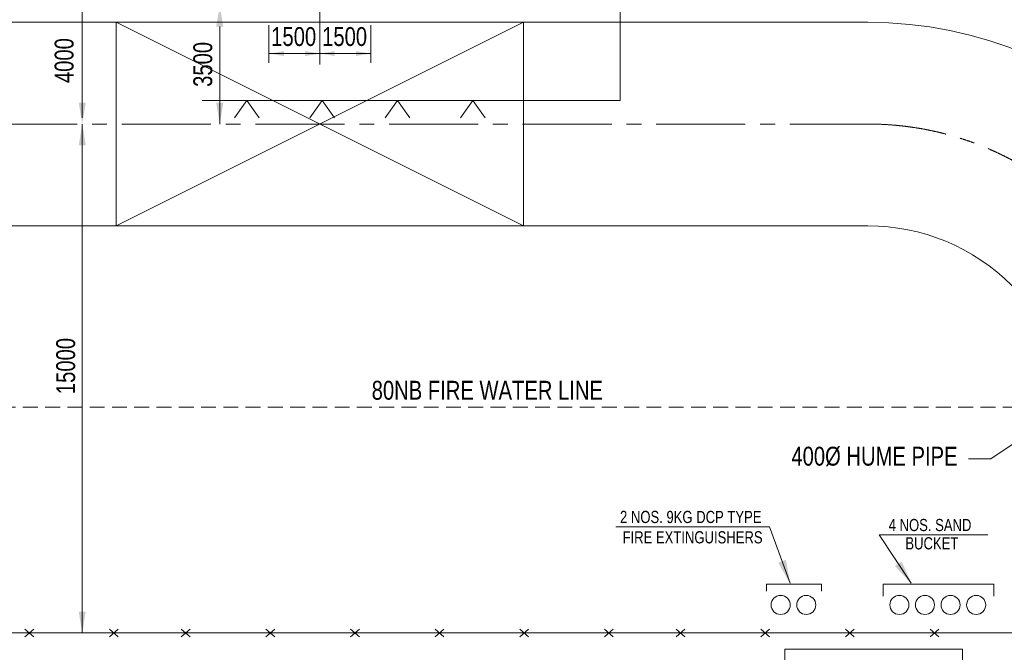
# Model space of a CAD drawing. Header units: millimetres. Extents: x 675887 to 845087, y 647781 to 767581.
# Tile 3 of 16: x 709050 to 738067, y 690575 to 709224. Entities that reach past the tile are written whole.
import ezdxf

# ---------------------------------------------------------------- set-up
doc = ezdxf.new("R2010")
doc.units = ezdxf.units.MM
doc.header["$LTSCALE"] = 3500
doc.header["$MEASUREMENT"] = 0
doc.linetypes.add('CENTER2', pattern=[1.125, 0.75, -0.125, 0.125, -0.125])
doc.linetypes.add('HIDDEN2', pattern=[0.1875, 0.125, -0.0625])
for name, color, linetype, lineweight in [('P1', 2, 'Continuous', 30), ('PPPP', 7, 'Continuous', 30), ('text', 3, 'Continuous', 25)]:
    doc.layers.add(name, color=color, linetype=linetype, lineweight=lineweight)
doc.styles.add('DIM', font='txt', dxfattribs={"width": 0.8})

msp = doc.modelspace()

# ---------------------------------------------------------------- linework, layer by layer
at = {"linetype": 'CENTER2', "lineweight": 15}
for p, q in [((717897.189331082, 707900.7882572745), (717897.189331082, 718947.2882572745)), ((700247.1893310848, 706147.3632974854), (734047.1893310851, 706147.3632974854))]:
    msp.add_line(p, q, dxfattribs=at)
at = {"color": 1, "lineweight": 15}
for p, q in [((710893.8079220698, 706327.363297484), (710893.8079220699, 709520.1632974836)), ((714947.0308223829, 706147.3632974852), (714947.030822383, 709020.1632974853)), ((716396.6584717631, 709057.6671671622), (716396.6584717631, 707947.1729315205)), ((719396.6583777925, 709057.6671671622), (719396.6583777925, 707947.1729315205)), ((716396.6584717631, 708225.123545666), (719396.6583777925, 708225.1235456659)), ((710893.8079220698, 706147.3632974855), (710893.8079220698, 691147.3632974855)), ((739507.029602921, 697514.5698409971), (737671.3543822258, 696282.5378297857)), ((737671.3543822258, 696282.5378297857), (737016.4999999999, 696282.5378297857)), ((731143.5662812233, 694277.1727101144), (726619.4708422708, 694277.1727101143)), ((731752.703373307, 692610.9700391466), (731143.5662812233, 694277.1727101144)), ((734375.3706670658, 694038.7831838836), (737581.4549535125, 694038.7831838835)), ((735322.9158122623, 692609.2997076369), (734375.3706670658, 694038.7831838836))]:
    msp.add_line(p, q, dxfattribs=at)
at = {"lineweight": 15}
for p, q in [((711897.1893310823, 703147.3632974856), (711897.1893310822, 709147.3632974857)), ((711897.1893310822, 709147.3632974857), (723897.1893310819, 703147.3632974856)), ((711897.1893310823, 703147.3632974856), (723897.189331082, 709147.3632974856)), ((723897.1893310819, 703147.3632974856), (723897.189331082, 709147.3632974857)), ((709462.5338321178, 691259.524637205), (709204.2373438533, 691035.2019577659)), ((709462.5338321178, 691035.2019577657), (709204.2373438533, 691259.5246372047)), ((711956.6930989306, 691035.2019577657), (711698.3966106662, 691259.5246372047)), ((711956.6930989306, 691259.524637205), (711698.3966106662, 691035.2019577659)), ((714071.3523657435, 691259.524637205), (713813.055877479, 691035.2019577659)), ((714071.3523657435, 691035.2019577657), (713813.055877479, 691259.5246372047)), ((716565.5116325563, 691035.2019577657), (716307.2151442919, 691259.5246372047)), ((716565.5116325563, 691259.524637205), (716307.2151442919, 691035.2019577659)), ((719059.6708993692, 691259.524637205), (718801.3744111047, 691035.2019577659)), ((719059.6708993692, 691035.2019577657), (718801.3744111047, 691259.5246372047)), ((721553.830166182, 691035.2019577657), (721295.5336779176, 691259.5246372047)), ((721553.830166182, 691259.524637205), (721295.5336779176, 691035.2019577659)), ((724047.9894329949, 691035.2019577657), (723789.6929447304, 691259.5246372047)), ((724047.9894329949, 691259.524637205), (723789.6929447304, 691035.2019577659)), ((726542.1486998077, 691259.524637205), (726283.8522115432, 691035.2019577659)), ((726542.1486998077, 691035.2019577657), (726283.8522115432, 691259.5246372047)), ((728656.8079666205, 691259.524637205), (728398.5114783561, 691035.2019577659)), ((728656.8079666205, 691035.2019577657), (728398.5114783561, 691259.5246372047)), ((731150.9672334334, 691035.2019577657), (730892.6707451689, 691259.5246372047)), ((731150.9672334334, 691259.524637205), (730892.6707451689, 691035.2019577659)), ((733645.1265002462, 691259.524637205), (733386.8300119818, 691035.2019577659)), ((733645.1265002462, 691035.2019577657), (733386.8300119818, 691259.5246372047)), ((736139.2857670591, 691035.2019577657), (735880.9892787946, 691259.5246372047)), ((736139.2857670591, 691259.524637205), (735880.9892787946, 691035.2019577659))]:
    msp.add_line(p, q, dxfattribs=at)
at = {"linetype": 'HIDDEN2', "lineweight": 15}
msp.add_line((751584.0000000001, 697805.2882572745), (698624.9999999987, 697805.288257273), dxfattribs=at)
at = {"lineweight": 15}
msp.add_lwpolyline([(731603.1523108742, 690666.3024205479), (736832.6462132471, 690666.3024205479), (736832.6462132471, 690222.6544242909), (731603.1523108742, 690222.6544242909)], close=True, dxfattribs=at)
at = {"linetype": 'CENTER2', "lineweight": 15}
msp.add_arc((734047.1893310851, 697147.3632974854), 9000, 4.650163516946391e-13, 90.00000000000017, dxfattribs=at)
at = {"color": 1, "lineweight": 15}
for points in [[(714842.4974890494, 709020.1632974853), (715051.5641557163, 709020.1632974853), (714947.0308223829, 709647.3632974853)], [(716835.698471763, 708298.2968789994), (716835.698471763, 708151.9502123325), (716396.6584717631, 708225.123545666)], [(717458.1493310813, 708298.2968789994), (717458.1493310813, 708151.9502123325), (717897.1893310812, 708225.123545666)], [(718336.2293310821, 708298.2968789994), (718336.2293310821, 708151.9502123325), (717897.1893310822, 708225.123545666)], [(718957.6183777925, 708298.2968789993), (718957.6183777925, 708151.9502123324), (719396.6583777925, 708225.1235456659)], [(710789.2745887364, 706774.5632974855), (710998.3412554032, 706774.5632974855), (710893.8079220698, 706147.3632974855)], [(714842.4974890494, 706774.5632974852), (715051.5641557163, 706774.5632974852), (714947.0308223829, 706147.3632974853)], [(710998.3412554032, 705520.1632974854), (710789.2745887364, 705520.1632974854), (710893.8079220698, 706147.3632974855)], [(731628.4907721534, 693300.2241502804), (731763.0041187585, 692582.793903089), (731403.0816836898, 693217.818186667)], [(734841.6688258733, 693118.1231918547), (735339.490833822, 692584.2943350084), (735041.7118069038, 693250.7233643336)], [(710998.3412554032, 691774.5632974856), (710789.2745887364, 691774.5632974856), (710893.8079220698, 691147.3632974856)]]:
    msp.add_solid(points, dxfattribs=at)
at = {"layer": 'P1', "color": 1, "lineweight": 15}
for p, q in [((731061.1875049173, 692582.7939030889), (731061.1875049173, 692378.5766644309)), ((732682.2083039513, 692582.7939030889), (731061.1875049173, 692582.7939030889)), ((732682.2083039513, 692378.5766644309), (732682.2083039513, 692582.7939030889)), ((734494.994739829, 692582.7939030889), (737758.9555792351, 692582.7939030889)), ((734494.994739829, 692234.3858629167), (734494.994739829, 692582.7939030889)), ((737758.9555792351, 692234.3858629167), (737758.9555792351, 692582.7939030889))]:
    msp.add_line(p, q, dxfattribs=at)
for centre in [(731476.1697305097, 691971.1945330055), (732230.3909422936, 691971.1945330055), (734974.5871999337, 691971.1945330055), (735728.8084117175, 691971.1945330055), (736483.0296235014, 691971.1945330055), (737237.2508352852, 691971.1945330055)]:
    msp.add_circle(centre, 281.5802215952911, dxfattribs=at)
at = {"layer": 'text', "color": 0, "lineweight": 15}
for p, q in [((726742, 706836.7882572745), (726742.0000000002, 709473.7882572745)), ((700247.1893310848, 709147.3632974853), (734047.1893310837, 709147.3632974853)), ((714430.5, 706836.7882572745), (726742, 706836.7882572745)), ((715741.5, 706836.7882572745), (715378, 706328.7882572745)), ((715741.5, 706836.7882572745), (716105, 706328.7882572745)), ((717961, 706836.7882572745), (717597.5, 706328.7882572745)), ((717961, 706836.7882572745), (718324.5, 706328.7882572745)), ((720180.5, 706836.7882572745), (719817, 706328.7882572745)), ((720180.5, 706836.7882572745), (720544, 706328.7882572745)), ((722400, 706836.7882572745), (722036.5, 706328.7882572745)), ((722400, 706836.7882572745), (722763.5, 706328.7882572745)), ((700247.1893310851, 703147.3632974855), (734047.190913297, 703147.3632974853)), ((695247.189331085, 691147.3632974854), (717897.1893310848, 691147.3632974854)), ((717897.1893310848, 691147.3632974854), (740047.189331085, 691147.3632974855))]:
    msp.add_line(p, q, dxfattribs=at)
for centre, radius, end in [((734047.1893310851, 697147.3632974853), 12000, 89.99999999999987), ((734047.1893310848, 697147.3632974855), 6000, 90.00000000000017)]:
    msp.add_arc(centre, radius, 7.016477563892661e-15, end, dxfattribs=at)

# ---------------------------------------------------------------- texts
at = {"layer": 'PPPP', "color": 3, "linetype": 'ByBlock', "lineweight": 15, "style": 'DIM', "width": 0.8}
for s, height, p in [('80NB FIRE WATER LINE', 556.6007613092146, (719423.5546643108, 698021.2915515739)), ('2 NOS. 9KG DCP TYPE', 359.707974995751, (726741.7368295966, 694384.9287504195)), ('FIRE EXTINGUISHERS', 359.707974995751, (726816.9651477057, 693785.3679431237))]:
    msp.add_text(s, height=height, dxfattribs=at).set_placement(p)
at = {"layer": 'PPPP', "color": 3, "linetype": 'ByBlock', "lineweight": 15, "attachment_point": 5, "style": 'DIM'}
for s, insert, char_height in [('1500', (717124.8307377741, 708722.9654887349), 556.6007613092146), ('1500', (718625.3615970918, 708722.9654887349), 556.6007613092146), ('400%%C HUME PIPE', (734240.8186722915, 696345.7704528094), 556.6007613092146), ('4 NOS. SAND ', (735878.7957778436, 694324.4564231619), 359.707974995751), (' BUCKET', (735878.7957778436, 693785.2138261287), 359.707974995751)]:
    msp.add_mtext(s, dxfattribs=dict(at, insert=insert, char_height=char_height))
at = {"layer": 'PPPP', "color": 3, "linetype": 'ByBlock', "lineweight": 15, "char_height": 556.6007613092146, "attachment_point": 5, "rotation": 90, "style": 'DIM'}
for s, insert in [('4000', (710362.1262229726, 708017.783946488)), ('3500', (714449.188879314, 707905.3628364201)), ('15000', (710408.0961793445, 699013.6061762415))]:
    msp.add_mtext(s, dxfattribs=dict(at, insert=insert))

doc.saveas('drawing.dxf')
